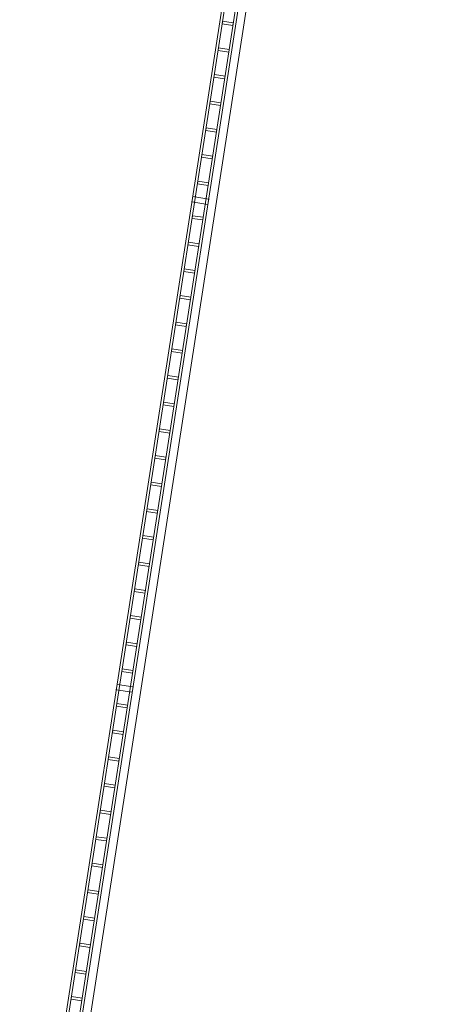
# Model space of a CAD drawing. Header units: metres. Extents: x 5509548 to 5517943, y 5680530 to 5684871.
# Tile 122 of 124: x 5516177.05 to 5516178.62, y 5683296.81 to 5683300.47. Entities that reach past the tile are written whole.
import ezdxf

# ---------------------------------------------------------------- set-up
doc = ezdxf.new("R2010")
doc.units = ezdxf.units.M
doc.layers.add('Nowe_A-Balkony', color=7, linetype='CONTINUOUS')
doc.layers.add('Nowe_A-Balustrady', color=7, linetype='CONTINUOUS')
for name, color, linetype, lineweight in [('Nowe_A-Balkony_Nr_pióra__89', 7, 'CONTINUOUS', 13), ('Nowe_A-Balustrady_Nr_pióra__11', 7, 'CONTINUOUS', 13), ('Nowe_A-Balustrady_Nr_pióra__91', 7, 'CONTINUOUS', 13)]:
    doc.layers.add(name, color=color, linetype=linetype, lineweight=lineweight)

# ---------------------------------------------------------------- blocks, each defined once
blk = doc.blocks.new('Strop_3', base_point=(64980.1, -101542.6))
at = {"layer": 'Nowe_A-Balkony_Nr_pióra__89', "color": 7, "linetype": 'Continuous', "lineweight": 13, "flags": 128}
blk.add_lwpolyline([(64980.1, -101542.6), (63270.1, -101542.6), (63270.1, -107892.6), (64980.1, -107892.6)], close=True, dxfattribs=at)
blk = doc.blocks.new('Balustrada_3')
at = {"layer": 'Nowe_A-Balustrady_Nr_pióra__11', "color": 7, "linetype": 'Continuous', "lineweight": 13, "flags": 128}
for points in [[(63190.1, -103142.6), (63230.1, -103142.6), (63230.1, -103132.6), (63190.1, -103132.6)], [(63190.1, -103242.6), (63230.1, -103242.6), (63230.1, -103232.6), (63190.1, -103232.6)], [(63190.1, -103342.6), (63230.1, -103342.6), (63230.1, -103332.6), (63190.1, -103332.6)], [(63190.1, -103442.6), (63230.1, -103442.6), (63230.1, -103432.6), (63190.1, -103432.6)], [(63190.1, -103542.6), (63230.1, -103542.6), (63230.1, -103532.6), (63190.1, -103532.6)], [(63190.1, -103642.6), (63230.1, -103642.6), (63230.1, -103632.6), (63190.1, -103632.6)], [(63190.1, -103742.6), (63230.1, -103742.6), (63230.1, -103732.6), (63190.1, -103732.6)], [(63180.1, -103812.6), (63240.1, -103812.6), (63240.1, -103792.6), (63180.1, -103792.6)], [(63190.1, -103872.6), (63230.1, -103872.6), (63230.1, -103862.6), (63190.1, -103862.6)], [(63190.1, -103972.6), (63230.1, -103972.6), (63230.1, -103962.6), (63190.1, -103962.6)], [(63190.1, -104072.6), (63230.1, -104072.6), (63230.1, -104062.6), (63190.1, -104062.6)], [(63190.1, -104172.6), (63230.1, -104172.6), (63230.1, -104162.6), (63190.1, -104162.6)], [(63190.1, -104272.6), (63230.1, -104272.6), (63230.1, -104262.6), (63190.1, -104262.6)], [(63190.1, -104372.6), (63230.1, -104372.6), (63230.1, -104362.6), (63190.1, -104362.6)], [(63190.1, -104472.6), (63230.1, -104472.6), (63230.1, -104462.6), (63190.1, -104462.6)], [(63190.1, -104572.6), (63230.1, -104572.6), (63230.1, -104562.6), (63190.1, -104562.6)], [(63190.1, -104672.6), (63230.1, -104672.6), (63230.1, -104662.6), (63190.1, -104662.6)], [(63190.1, -104772.6), (63230.1, -104772.6), (63230.1, -104762.6), (63190.1, -104762.6)], [(63190.1, -104872.6), (63230.1, -104872.6), (63230.1, -104862.6), (63190.1, -104862.6)], [(63190.1, -104972.6), (63230.1, -104972.6), (63230.1, -104962.6), (63190.1, -104962.6)], [(63190.1, -105072.6), (63230.1, -105072.6), (63230.1, -105062.6), (63190.1, -105062.6)], [(63190.1, -105172.6), (63230.1, -105172.6), (63230.1, -105162.6), (63190.1, -105162.6)], [(63190.1, -105272.6), (63230.1, -105272.6), (63230.1, -105262.6), (63190.1, -105262.6)], [(63190.1, -105372.6), (63230.1, -105372.6), (63230.1, -105362.6), (63190.1, -105362.6)], [(63190.1, -105472.6), (63230.1, -105472.6), (63230.1, -105462.6), (63190.1, -105462.6)], [(63190.1, -105572.6), (63230.1, -105572.6), (63230.1, -105562.6), (63190.1, -105562.6)], [(63180.1, -105642.6), (63240.1, -105642.6), (63240.1, -105622.6), (63180.1, -105622.6)], [(63190.1, -105702.6), (63230.1, -105702.6), (63230.1, -105692.6), (63190.1, -105692.6)], [(63190.1, -105802.6), (63230.1, -105802.6), (63230.1, -105792.6), (63190.1, -105792.6)], [(63190.1, -105902.6), (63230.1, -105902.6), (63230.1, -105892.6), (63190.1, -105892.6)], [(63190.1, -106002.6), (63230.1, -106002.6), (63230.1, -105992.6), (63190.1, -105992.6)], [(63190.1, -106102.6), (63230.1, -106102.6), (63230.1, -106092.6), (63190.1, -106092.6)], [(63190.1, -106202.6), (63230.1, -106202.6), (63230.1, -106192.6), (63190.1, -106192.6)], [(63190.1, -106302.6), (63230.1, -106302.6), (63230.1, -106292.6), (63190.1, -106292.6)], [(63190.1, -106402.6), (63230.1, -106402.6), (63230.1, -106392.6), (63190.1, -106392.6)], [(63190.1, -106502.6), (63230.1, -106502.6), (63230.1, -106492.6), (63190.1, -106492.6)], [(63190.1, -106602.6), (63230.1, -106602.6), (63230.1, -106592.6), (63190.1, -106592.6)], [(63190.1, -106702.6), (63230.1, -106702.6), (63230.1, -106692.6), (63190.1, -106692.6)], [(63190.1, -106802.6), (63230.1, -106802.6), (63230.1, -106792.6), (63190.1, -106792.6)]]:
    blk.add_lwpolyline(points, close=True, dxfattribs=at)
at = {"layer": 'Nowe_A-Balustrady_Nr_pióra__91', "color": 7, "linetype": 'Continuous', "lineweight": 13}
for p, q in [((63180.1, -101452.6), (63180.1, -107982.6)), ((63190.1, -101462.6), (63190.1, -107972.6)), ((63230.1, -107932.6), (63230.1, -101502.6)), ((63240.1, -107922.6), (63240.1, -101512.6))]:
    blk.add_line(p, q, dxfattribs=at)

msp = doc.modelspace()

# ---------------------------------------------------------------- block references
at = {"layer": 'Nowe_A-Balkony', "color": 7, "linetype": 'Continuous', "lineweight": 13, "xscale": 0.001, "yscale": 0.001, "zscale": 0.001, "rotation": 351.1838518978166}
msp.add_blockref('Strop_3', (5516179.8142, 5683301.7568), dxfattribs=at)
at = {"layer": 'Nowe_A-Balustrady', "color": 7, "linetype": 'Continuous', "lineweight": 13, "xscale": 0.001, "yscale": 0.001, "zscale": 0.001, "rotation": 351.1838518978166}
msp.add_blockref('Balustrada_3', (5516131.1648, 5683412.0588), dxfattribs=at)

doc.saveas('drawing.dxf')
